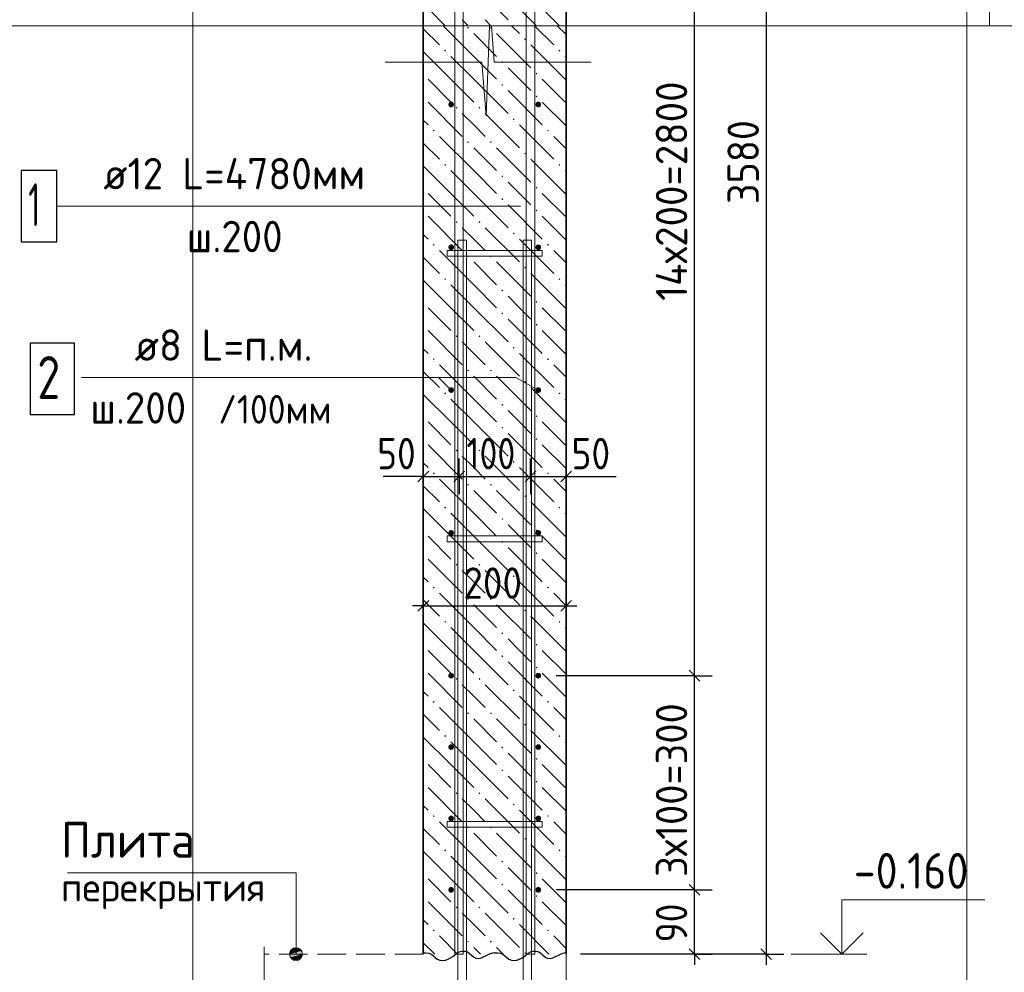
# Model space of a CAD drawing. Header units: millimetres. Extents: x 0 to 21005, y -5 to 14850.
# Tile 4 of 19: x 5407 to 8854, y 3325 to 6661. Entities that reach past the tile are written whole.
import ezdxf

# ---------------------------------------------------------------- set-up
doc = ezdxf.new("R2010")
doc.units = ezdxf.units.MM
doc.linetypes.add('______2', pattern=[135, 100, -35])
for name, color, linetype, lineweight in [('Standard', 7, 'Continuous', 25), ('ЖБ Пилон', 180, 'Continuous', 25), ('Позиционная метка диаметр_ шаг', 7, 'Continuous', 13), ('Позиционная метка линия выноска', 7, 'Continuous', 13), ('Примечания', 7, 'Continuous', 13), ('Стена фоновая арматура У1', 7, 'Continuous', 25), ('Стена фоновая арматура Х1', 7, 'Continuous', 25), ('Стена фоновая затяжка С-обр.', 7, 'Continuous', 25)]:
    doc.layers.add(name, color=color, linetype=linetype, lineweight=lineweight)
doc.layers.add('ЖБ Перекрытие верхний уровень', color=7, linetype='Continuous', lineweight=25, true_color=0xe0e0ff)
doc.layers.add('ЖБ Стена верхний уровень', color=7, linetype='Continuous', lineweight=25, true_color=0x006e00)
doc.layers.add('Размерная выноска', color=7, linetype='Continuous')
doc.styles.add('ISOCPEUR', font='txt')

msp = doc.modelspace()

# ---------------------------------------------------------------- hatches: boundary and pattern name
at = {"layer": 'ЖБ Стена верхний уровень', "linetype": 'Continuous', "lineweight": 18, "transparency": 33554687}
for points in [[(6973.4, 6632.4), (6976.6, 6635.6), (6979.9, 6632.4), (6976.6, 6629.1)], [(7053.3, 6632.4), (7056.6, 6635.6), (7059.9, 6632.4), (7056.6, 6629.1)], [(7133.4, 6639.9), (7136.6, 6643.2), (7139.8, 6639.9), (7139.7, 6639.8), (7133.5, 6639.8)], [(7173.4, 6592.4), (7176.6, 6595.6), (7179.9, 6592.4), (7176.6, 6589.1)], [(6893.4, 6552.4), (6896.6, 6555.6), (6899.9, 6552.4), (6896.6, 6549.1)], [(7293.4, 6552.4), (7296.6, 6555.6), (7299.9, 6552.4), (7296.6, 6549.1)], [(7093.4, 6512.4), (7096.6, 6515.6), (7099.9, 6512.4), (7096.6, 6509.1)], [(7213.4, 6472.4), (7216.6, 6475.6), (7219.9, 6472.4), (7216.6, 6469.1)], [(7093.4, 6432.4), (7096.6, 6435.6), (7099.9, 6432.4), (7096.6, 6429.1)], [(7213.4, 6392.4), (7216.6, 6395.6), (7219.9, 6392.4), (7216.6, 6389.1)], [(6933.4, 6352.4), (6936.6, 6355.6), (6939.8, 6352.4), (6936.6, 6349.1)], [(7013.3, 6352.4), (7016.6, 6355.6), (7019.9, 6352.4), (7016.6, 6349.1)], [(7133.4, 6312.4), (7136.6, 6315.6), (7139.8, 6312.4), (7136.6, 6309.1)], [(6853.3, 6272.4), (6856.6, 6275.6), (6859.9, 6272.4), (6856.6, 6269.1)], [(7253.3, 6272.4), (7256.6, 6275.6), (7259.9, 6272.4), (7256.6, 6269.1)], [(6973.4, 6232.4), (6976.6, 6235.6), (6979.9, 6232.4), (6976.6, 6229.1)], [(7053.3, 6232.4), (7056.6, 6235.6), (7059.9, 6232.4), (7056.6, 6229.1)], [(7173.4, 6192.4), (7176.6, 6195.6), (7179.9, 6192.4), (7176.6, 6189.1)], [(6893.4, 6152.4), (6896.6, 6155.6), (6899.9, 6152.4), (6896.6, 6149.1)], [(7293.4, 6152.4), (7296.6, 6155.6), (7299.9, 6152.4), (7296.6, 6149.1)], [(7093.4, 6112.4), (7096.6, 6115.6), (7099.9, 6112.4), (7096.6, 6109.1)], [(7213.4, 6072.4), (7216.6, 6075.6), (7219.9, 6072.4), (7216.6, 6069.1)], [(7093.4, 6032.4), (7096.6, 6035.6), (7099.9, 6032.4), (7096.6, 6029.1)], [(7213.4, 5992.4), (7216.6, 5995.6), (7219.9, 5992.4), (7216.6, 5989.1)], [(6933.4, 5952.4), (6936.6, 5955.6), (6939.8, 5952.4), (6936.6, 5949.1)], [(7013.3, 5952.4), (7016.6, 5955.6), (7019.9, 5952.4), (7016.6, 5949.1)], [(7133.4, 5912.4), (7136.6, 5915.6), (7139.8, 5912.4), (7136.6, 5909.1)], [(6853.3, 5872.4), (6856.6, 5875.6), (6859.9, 5872.4), (6856.6, 5869.1)], [(7253.3, 5872.4), (7256.6, 5875.6), (7259.9, 5872.4), (7256.6, 5869.1)], [(6973.4, 5832.4), (6976.6, 5835.6), (6979.9, 5832.4), (6976.6, 5829.1)], [(7053.3, 5832.4), (7056.6, 5835.6), (7059.9, 5832.4), (7056.6, 5829.1)], [(7173.4, 5792.4), (7176.6, 5795.6), (7179.9, 5792.4), (7176.6, 5789.1)], [(6893.4, 5752.4), (6896.6, 5755.6), (6899.9, 5752.4), (6896.6, 5749.1)], [(7293.4, 5752.4), (7296.6, 5755.6), (7299.9, 5752.4), (7296.6, 5749.1)], [(7093.4, 5712.4), (7096.6, 5715.6), (7099.9, 5712.4), (7096.6, 5709.1)], [(7213.4, 5672.4), (7216.6, 5675.6), (7219.9, 5672.4), (7216.6, 5669.1)], [(7093.4, 5632.4), (7096.6, 5635.6), (7099.9, 5632.4), (7096.6, 5629.1)], [(7213.4, 5592.4), (7216.6, 5595.6), (7219.9, 5592.4), (7216.6, 5589.1)], [(6933.4, 5552.4), (6936.6, 5555.6), (6939.8, 5552.4), (6936.6, 5549.1)], [(7013.3, 5552.4), (7016.6, 5555.6), (7019.9, 5552.4), (7016.6, 5549.1)], [(7133.4, 5512.4), (7136.6, 5515.6), (7139.8, 5512.4), (7136.6, 5509.1)], [(6853.3, 5472.4), (6856.6, 5475.6), (6859.9, 5472.4), (6856.6, 5469.1)], [(7253.3, 5472.4), (7256.6, 5475.6), (7259.9, 5472.4), (7256.6, 5469.1)], [(6973.4, 5432.4), (6976.6, 5435.6), (6979.9, 5432.4), (6976.6, 5429.1)], [(7053.3, 5432.4), (7056.6, 5435.6), (7059.9, 5432.4), (7056.6, 5429.1)], [(7173.4, 5392.4), (7176.6, 5395.6), (7179.9, 5392.4), (7176.6, 5389.1)], [(6893.4, 5352.4), (6896.6, 5355.6), (6899.9, 5352.4), (6896.6, 5349.1)], [(7293.4, 5352.4), (7296.6, 5355.6), (7299.9, 5352.4), (7296.6, 5349.1)], [(7093.4, 5312.4), (7096.6, 5315.6), (7099.9, 5312.4), (7096.6, 5309.1)], [(7213.4, 5272.4), (7216.6, 5275.6), (7219.9, 5272.4), (7216.6, 5269.1)], [(7093.4, 5232.4), (7096.6, 5235.6), (7099.9, 5232.4), (7096.6, 5229.1)], [(7213.4, 5192.4), (7216.6, 5195.6), (7219.9, 5192.4), (7216.6, 5189.1)], [(6933.4, 5152.4), (6936.6, 5155.6), (6939.8, 5152.4), (6936.6, 5149.1)], [(7013.3, 5152.4), (7016.6, 5155.6), (7019.9, 5152.4), (7016.6, 5149.1)], [(7133.4, 5112.4), (7136.6, 5115.6), (7139.8, 5112.4), (7136.6, 5109.1)], [(6853.3, 5072.4), (6856.6, 5075.6), (6859.9, 5072.4), (6856.6, 5069.1)], [(7253.3, 5072.4), (7256.6, 5075.6), (7259.9, 5072.4), (7256.6, 5069.1)], [(6973.4, 5032.4), (6976.6, 5035.6), (6979.9, 5032.4), (6976.6, 5029.1)], [(7053.3, 5032.4), (7056.6, 5035.6), (7059.9, 5032.4), (7056.6, 5029.1)], [(7173.4, 4992.4), (7176.6, 4995.6), (7179.9, 4992.4), (7176.6, 4989.1)], [(6893.4, 4952.4), (6896.6, 4955.6), (6899.9, 4952.4), (6896.6, 4949.1)], [(7293.4, 4952.4), (7296.6, 4955.6), (7299.9, 4952.4), (7296.6, 4949.1)], [(7093.4, 4912.4), (7096.6, 4915.6), (7099.9, 4912.4), (7096.6, 4909.1)], [(7213.4, 4872.4), (7216.6, 4875.6), (7219.9, 4872.4), (7216.6, 4869.1)], [(7093.4, 4832.4), (7096.6, 4835.6), (7099.9, 4832.4), (7096.6, 4829.1)], [(7213.4, 4792.4), (7216.6, 4795.6), (7219.9, 4792.4), (7216.6, 4789.1)], [(6933.4, 4752.4), (6936.6, 4755.6), (6939.8, 4752.4), (6936.6, 4749.1)], [(7013.3, 4752.4), (7016.6, 4755.6), (7019.9, 4752.4), (7016.6, 4749.1)], [(7133.4, 4712.4), (7136.6, 4715.6), (7139.8, 4712.4), (7136.6, 4709.1)], [(6853.3, 4672.4), (6856.6, 4675.6), (6859.9, 4672.4), (6856.6, 4669.1)], [(7253.3, 4672.4), (7256.6, 4675.6), (7259.9, 4672.4), (7256.6, 4669.1)], [(6973.4, 4632.4), (6976.6, 4635.6), (6979.9, 4632.4), (6976.6, 4629.1)], [(7053.3, 4632.4), (7056.6, 4635.6), (7059.9, 4632.4), (7056.6, 4629.1)], [(7173.4, 4592.4), (7176.6, 4595.6), (7179.9, 4592.4), (7176.6, 4589.1)], [(6893.4, 4552.4), (6896.6, 4555.6), (6899.9, 4552.4), (6896.6, 4549.1)], [(7293.4, 4552.4), (7296.6, 4555.6), (7299.9, 4552.4), (7296.6, 4549.1)], [(7093.4, 4512.4), (7096.6, 4515.6), (7099.9, 4512.4), (7096.6, 4509.1)], [(7213.4, 4472.4), (7216.6, 4475.6), (7219.9, 4472.4), (7216.6, 4469.1)], [(7093.4, 4432.4), (7096.6, 4435.6), (7099.9, 4432.4), (7096.6, 4429.1)], [(7213.4, 4392.4), (7216.6, 4395.6), (7219.9, 4392.4), (7216.6, 4389.1)], [(6933.4, 4352.4), (6936.6, 4355.6), (6939.8, 4352.4), (6936.6, 4349.1)], [(7013.3, 4352.4), (7016.6, 4355.6), (7019.9, 4352.4), (7016.6, 4349.1)], [(7133.4, 4312.4), (7136.6, 4315.6), (7139.8, 4312.4), (7136.6, 4309.1)], [(6853.3, 4272.4), (6856.6, 4275.6), (6859.9, 4272.4), (6856.6, 4269.1)], [(7253.3, 4272.4), (7256.6, 4275.6), (7259.9, 4272.4), (7256.6, 4269.1)], [(6973.4, 4232.4), (6976.6, 4235.6), (6979.9, 4232.4), (6976.6, 4229.1)], [(7053.3, 4232.4), (7056.6, 4235.6), (7059.9, 4232.4), (7056.6, 4229.1)], [(7173.4, 4192.4), (7176.6, 4195.6), (7179.9, 4192.4), (7176.6, 4189.1)], [(6893.4, 4152.4), (6896.6, 4155.6), (6899.9, 4152.4), (6896.6, 4149.1)], [(7293.4, 4152.4), (7296.6, 4155.6), (7299.9, 4152.4), (7296.6, 4149.1)], [(7093.4, 4112.4), (7096.6, 4115.6), (7099.9, 4112.4), (7096.6, 4109.1)], [(7213.4, 4072.4), (7216.6, 4075.6), (7219.9, 4072.4), (7216.6, 4069.1)], [(7093.4, 4032.4), (7096.6, 4035.6), (7099.9, 4032.4), (7096.6, 4029.1)], [(7213.4, 3992.4), (7216.6, 3995.6), (7219.9, 3992.4), (7216.6, 3989.1)], [(6933.4, 3952.4), (6936.6, 3955.6), (6939.8, 3952.4), (6936.6, 3949.1)], [(7013.3, 3952.4), (7016.6, 3955.6), (7019.9, 3952.4), (7016.6, 3949.1)], [(7133.4, 3912.4), (7136.6, 3915.6), (7139.8, 3912.4), (7136.6, 3909.1)], [(6853.3, 3872.4), (6856.6, 3875.6), (6859.9, 3872.4), (6856.6, 3869.1)], [(7253.3, 3872.4), (7256.6, 3875.6), (7259.9, 3872.4), (7256.6, 3869.1)], [(6973.4, 3832.4), (6976.6, 3835.6), (6979.9, 3832.4), (6976.6, 3829.1)], [(7053.3, 3832.4), (7056.6, 3835.6), (7059.9, 3832.4), (7056.6, 3829.1)], [(7173.4, 3792.4), (7176.6, 3795.6), (7179.9, 3792.4), (7176.6, 3789.1)], [(6893.4, 3752.4), (6896.6, 3755.6), (6899.9, 3752.4), (6896.6, 3749.1)], [(7293.4, 3752.4), (7296.6, 3755.6), (7299.9, 3752.4), (7296.6, 3749.1)], [(7093.4, 3712.4), (7096.6, 3715.6), (7099.9, 3712.4), (7096.6, 3709.1)], [(7213.4, 3672.4), (7216.6, 3675.6), (7219.9, 3672.4), (7216.6, 3669.1)], [(7093.4, 3632.4), (7096.6, 3635.6), (7099.9, 3632.4), (7096.6, 3629.1)], [(7213.4, 3592.4), (7216.6, 3595.6), (7219.9, 3592.4), (7216.6, 3589.1)], [(6933.4, 3552.4), (6936.6, 3555.6), (6939.8, 3552.4), (6936.6, 3549.1)], [(7013.3, 3552.4), (7016.6, 3555.6), (7019.9, 3552.4), (7016.6, 3549.1)], [(7133.4, 3512.4), (7136.6, 3515.6), (7139.8, 3512.4), (7136.6, 3509.1)], [(6853.3, 3472.4), (6856.6, 3475.6), (6859.9, 3472.4), (6856.6, 3469.1)], [(7253.3, 3472.4), (7256.6, 3475.6), (7259.9, 3472.4), (7256.6, 3469.1)], [(6973.4, 3432.4), (6976.6, 3435.6), (6979.9, 3432.4), (6976.6, 3429.1)], [(7053.3, 3432.4), (7056.6, 3435.6), (7059.9, 3432.4), (7056.6, 3429.1)], [(7173.4, 3392.4), (7176.6, 3395.6), (7179.9, 3392.4), (7176.6, 3389.1)]]:
    msp.add_hatch(color=7, dxfattribs=at).paths.add_polyline_path(points, flags=16)
at = {"layer": 'Позиционная метка линия выноска', "linetype": 'Continuous', "lineweight": 13, "transparency": 33554687}
for points in [[(6352, 3388.9), (6397, 3388.9), (6393.9, 3400.2)], [(6352, 3388.9), (6393.9, 3400.2), (6355.2, 3400.2)], [(6355.2, 3377.7), (6397, 3388.9), (6352, 3388.9)], [(6355.2, 3400.2), (6393.9, 3400.2), (6385.8, 3408.3)], [(6355.2, 3400.2), (6385.8, 3408.3), (6363.3, 3408.3)], [(6355.2, 3377.7), (6393.9, 3377.7), (6397, 3388.9)], [(6363.3, 3408.3), (6385.8, 3408.3), (6374.5, 3411.4)], [(6363.3, 3369.6), (6393.9, 3377.7), (6355.2, 3377.7)], [(6363.3, 3369.6), (6385.8, 3369.6), (6393.9, 3377.7)], [(6385.8, 3369.6), (6363.3, 3369.6), (6374.5, 3366.4)]]:
    msp.add_hatch(color=7, dxfattribs=at).paths.add_polyline_path(points)
at = {"layer": 'Стена фоновая арматура У1', "linetype": 'Continuous', "lineweight": 13, "transparency": 33554687}
for points in [[(6927.6, 6363.9), (6926.8, 6367.8), (6924.7, 6371), (6921.4, 6373.2), (6917.6, 6373.9), (6913.8, 6373.2), (6910.5, 6371), (6908.4, 6367.8), (6907.6, 6363.9), (6908.4, 6360.1), (6910.5, 6356.9), (6913.8, 6354.7), (6917.6, 6353.9), (6921.4, 6354.7), (6924.7, 6356.9), (6926.8, 6360.1)], [(7232.6, 6363.9), (7231.9, 6367.8), (7229.7, 6371), (7226.4, 6373.2), (7222.6, 6373.9), (7218.8, 6373.2), (7215.5, 6371), (7213.4, 6367.8), (7212.6, 6363.9), (7213.4, 6360.1), (7215.5, 6356.9), (7218.8, 6354.7), (7222.6, 6353.9), (7226.4, 6354.7), (7229.7, 6356.9), (7231.9, 6360.1)], [(6927.6, 5863.9), (6926.8, 5867.8), (6924.7, 5871), (6921.4, 5873.2), (6917.6, 5873.9), (6913.8, 5873.2), (6910.5, 5871), (6908.4, 5867.8), (6907.6, 5863.9), (6908.4, 5860.1), (6910.5, 5856.9), (6913.8, 5854.7), (6917.6, 5853.9), (6921.4, 5854.7), (6924.7, 5856.9), (6926.8, 5860.1)], [(7232.6, 5863.9), (7231.9, 5867.8), (7229.7, 5871), (7226.4, 5873.2), (7222.6, 5873.9), (7218.8, 5873.2), (7215.5, 5871), (7213.4, 5867.8), (7212.6, 5863.9), (7213.4, 5860.1), (7215.5, 5856.9), (7218.8, 5854.7), (7222.6, 5853.9), (7226.4, 5854.7), (7229.7, 5856.9), (7231.9, 5860.1)], [(6927.6, 5363.9), (6926.8, 5367.8), (6924.7, 5371), (6921.4, 5373.2), (6917.6, 5373.9), (6913.8, 5373.2), (6910.5, 5371), (6908.4, 5367.8), (6907.6, 5363.9), (6908.4, 5360.1), (6910.5, 5356.9), (6913.8, 5354.7), (6917.6, 5353.9), (6921.4, 5354.7), (6924.7, 5356.9), (6926.8, 5360.1)], [(7232.6, 5363.9), (7231.9, 5367.8), (7229.7, 5371), (7226.4, 5373.2), (7222.6, 5373.9), (7218.8, 5373.2), (7215.5, 5371), (7213.4, 5367.8), (7212.6, 5363.9), (7213.4, 5360.1), (7215.5, 5356.9), (7218.8, 5354.7), (7222.6, 5353.9), (7226.4, 5354.7), (7229.7, 5356.9), (7231.9, 5360.1)], [(6927.6, 4863.9), (6926.8, 4867.8), (6924.7, 4871), (6921.4, 4873.2), (6917.6, 4873.9), (6913.8, 4873.2), (6910.5, 4871), (6908.4, 4867.8), (6907.6, 4863.9), (6908.4, 4860.1), (6910.5, 4856.9), (6913.8, 4854.7), (6917.6, 4853.9), (6921.4, 4854.7), (6924.7, 4856.9), (6926.8, 4860.1)], [(7232.6, 4863.9), (7231.9, 4867.8), (7229.7, 4871), (7226.4, 4873.2), (7222.6, 4873.9), (7218.8, 4873.2), (7215.5, 4871), (7213.4, 4867.8), (7212.6, 4863.9), (7213.4, 4860.1), (7215.5, 4856.9), (7218.8, 4854.7), (7222.6, 4853.9), (7226.4, 4854.7), (7229.7, 4856.9), (7231.9, 4860.1)], [(6927.6, 4363.9), (6926.8, 4367.8), (6924.7, 4371), (6921.4, 4373.2), (6917.6, 4373.9), (6913.8, 4373.2), (6910.5, 4371), (6908.4, 4367.8), (6907.6, 4363.9), (6908.4, 4360.1), (6910.5, 4356.9), (6913.8, 4354.7), (6917.6, 4353.9), (6921.4, 4354.7), (6924.7, 4356.9), (6926.8, 4360.1)], [(7232.6, 4363.9), (7231.9, 4367.8), (7229.7, 4371), (7226.4, 4373.2), (7222.6, 4373.9), (7218.8, 4373.2), (7215.5, 4371), (7213.4, 4367.8), (7212.6, 4363.9), (7213.4, 4360.1), (7215.5, 4356.9), (7218.8, 4354.7), (7222.6, 4353.9), (7226.4, 4354.7), (7229.7, 4356.9), (7231.9, 4360.1)], [(6927.6, 4113.9), (6926.8, 4117.8), (6924.7, 4121), (6921.4, 4123.2), (6917.6, 4123.9), (6913.8, 4123.2), (6910.5, 4121), (6908.4, 4117.8), (6907.6, 4113.9), (6908.4, 4110.1), (6910.5, 4106.9), (6913.8, 4104.7), (6917.6, 4103.9), (6921.4, 4104.7), (6924.7, 4106.9), (6926.8, 4110.1)], [(7232.6, 4113.9), (7231.9, 4117.8), (7229.7, 4121), (7226.4, 4123.2), (7222.6, 4123.9), (7218.8, 4123.2), (7215.5, 4121), (7213.4, 4117.8), (7212.6, 4113.9), (7213.4, 4110.1), (7215.5, 4106.9), (7218.8, 4104.7), (7222.6, 4103.9), (7226.4, 4104.7), (7229.7, 4106.9), (7231.9, 4110.1)], [(6927.6, 3863.9), (6926.8, 3867.8), (6924.7, 3871), (6921.4, 3873.2), (6917.6, 3873.9), (6913.8, 3873.2), (6910.5, 3871), (6908.4, 3867.8), (6907.6, 3863.9), (6908.4, 3860.1), (6910.5, 3856.9), (6913.8, 3854.7), (6917.6, 3853.9), (6921.4, 3854.7), (6924.7, 3856.9), (6926.8, 3860.1)], [(7232.6, 3863.9), (7231.9, 3867.8), (7229.7, 3871), (7226.4, 3873.2), (7222.6, 3873.9), (7218.8, 3873.2), (7215.5, 3871), (7213.4, 3867.8), (7212.6, 3863.9), (7213.4, 3860.1), (7215.5, 3856.9), (7218.8, 3854.7), (7222.6, 3853.9), (7226.4, 3854.7), (7229.7, 3856.9), (7231.9, 3860.1)], [(6927.6, 3613.9), (6926.8, 3617.8), (6924.7, 3621), (6921.4, 3623.2), (6917.6, 3623.9), (6913.8, 3623.2), (6910.5, 3621), (6908.4, 3617.8), (6907.6, 3613.9), (6908.4, 3610.1), (6910.5, 3606.9), (6913.8, 3604.7), (6917.6, 3603.9), (6921.4, 3604.7), (6924.7, 3606.9), (6926.8, 3610.1)], [(7232.6, 3613.9), (7231.9, 3617.8), (7229.7, 3621), (7226.4, 3623.2), (7222.6, 3623.9), (7218.8, 3623.2), (7215.5, 3621), (7213.4, 3617.8), (7212.6, 3613.9), (7213.4, 3610.1), (7215.5, 3606.9), (7218.8, 3604.7), (7222.6, 3603.9), (7226.4, 3604.7), (7229.7, 3606.9), (7231.9, 3610.1)]]:
    msp.add_hatch(color=7, dxfattribs=at).paths.add_polyline_path(points)

# ---------------------------------------------------------------- linework, layer by layer
at = {"layer": 'Standard', "color": 7, "linetype": 'Continuous', "lineweight": -3, "transparency": 33554687}
for p, q in [((8019.9, 9466.5), (8019.9, 6639.8)), ((7769, 4363.9), (7769, 6639.8)), ((8019.9, 6639.8), (8019.9, 3388.9)), ((6820.1, 5061.5), (6782.6, 5061.5)), ((6820.1, 5061.5), (6945.1, 5061.5)), ((6945.1, 5061.5), (7195.1, 5061.5)), ((7195.1, 5061.5), (7320.1, 5061.5)), ((7320.1, 5061.5), (7357.6, 5061.5)), ((6820.1, 4608), (6782.6, 4608)), ((6820.1, 4608), (7320.1, 4608)), ((7320.1, 4608), (7357.6, 4608)), ((7769, 3613.9), (7769, 4363.9)), ((7769, 3388.9), (7769, 3613.9)), ((7769, 3388.9), (7769, 3351.4)), ((8019.9, 3388.9), (8019.9, 3351.4))]:
    msp.add_line(p, q, dxfattribs=at)
at = {"layer": 'Standard', "color": 254, "linetype": 'Continuous', "lineweight": 18, "true_color": 0xc4c4ff, "transparency": 33554687}
msp.add_line((6013.2, 6639.8), (6013.2, 1713.9), dxfattribs=at)
at = {"layer": 'Standard', "color": 7, "linetype": 'Continuous', "lineweight": 13, "transparency": 33554687}
for p, q in [((7051.9, 6639.8), (7039.8, 6324.3)), ((7068.7, 6511.8), (7058.8, 6639.8)), ((6686.4, 6511.8), (6686.4, 6511.8)), ((7025.4, 6511.8), (6686.4, 6511.8)), ((7039.8, 6324.3), (7025.4, 6511.8)), ((7407.6, 6511.8), (7068.7, 6511.8)), ((8107.4, 3388.9), (8372.4, 3388.9))]:
    msp.add_line(p, q, dxfattribs=at)
at = {"layer": 'Standard', "color": 251, "linetype": 'Continuous', "lineweight": -3, "true_color": 0x656565, "transparency": 33554687}
for p, q in [((6820.1, 5061.5), (6820.1, 5124)), ((6945.1, 5061.5), (6945.1, 5124)), ((7195.1, 5061.5), (7195.1, 5124)), ((7320.1, 5061.5), (7320.1, 5124)), ((6820.1, 5061.5), (6820.1, 4999)), ((6945.1, 5061.5), (6945.1, 4999)), ((7195.1, 5061.5), (7195.1, 4999)), ((7320.1, 5061.5), (7320.1, 4999)), ((6820.1, 4608), (6820.1, 4670.5)), ((7320.1, 4608), (7320.1, 4670.5)), ((6820.1, 4608), (6820.1, 4545.5)), ((7320.1, 4608), (7320.1, 4545.5)), ((7769, 4363.9), (7706.5, 4363.9)), ((7769, 4363.9), (7831.5, 4363.9)), ((7769, 3613.9), (7706.5, 3613.9)), ((7769, 3613.9), (7831.5, 3613.9)), ((7769, 3388.9), (7370.1, 3388.9)), ((7769, 3388.9), (7706.5, 3388.9)), ((8019.9, 3388.9), (7731.4, 3388.9)), ((7769, 3388.9), (7831.5, 3388.9)), ((8019.9, 3388.9), (7957.4, 3388.9)), ((8019.9, 3388.9), (8082.4, 3388.9))]:
    msp.add_line(p, q, dxfattribs=at)
at = {"layer": 'Standard', "color": 7, "linetype": 'Continuous', "lineweight": 25, "transparency": 33554687}
for p, q in [((6801.4, 5042.8), (6838.9, 5080.3)), ((6926.4, 5042.8), (6963.9, 5080.3)), ((7176.4, 5042.8), (7213.9, 5080.3)), ((7301.4, 5042.8), (7338.9, 5080.3)), ((6801.4, 4589.3), (6838.9, 4626.8)), ((7301.4, 4589.3), (7338.9, 4626.8)), ((7787.8, 4345.2), (7750.3, 4382.7)), ((7787.8, 3595.2), (7750.3, 3632.7)), ((7787.8, 3370.2), (7750.3, 3407.7)), ((8001.2, 3407.7), (8038.7, 3370.2))]:
    msp.add_line(p, q, dxfattribs=at)
at = {"layer": 'Standard', "color": 7, "linetype": 'Continuous', "lineweight": 13, "transparency": 33554687}
for points in [[(8802.4, 14850), (0, 14850), (0, 6639.8), (8802.4, 6639.8), (8802.4, 14850)], [(9245.7, -5), (9245.7, 6639.8), (0, 6639.8)], [(8285.3, 3388.9), (8285.3, 3578.9), (8785.3, 3578.9)]]:
    msp.add_lwpolyline(points, dxfattribs=at)
at = {"layer": 'Standard', "color": 254, "linetype": 'Continuous', "lineweight": 13, "true_color": 0xc4c4ff, "transparency": 33554687}
msp.add_lwpolyline([(8723.2, 6639.8), (8723.2, 14032.1), (6013.2, 14032.1), (6013.2, 6639.8)], dxfattribs=at)
at = {"layer": 'Standard', "color": 7, "linetype": 'Continuous', "lineweight": -3, "transparency": 33554687}
msp.add_lwpolyline([(7769, 6639.8), (7769, 6791.8), (7769, 6791.8), (7769, 8491.5)], dxfattribs=at)
at = {"layer": 'Standard', "color": 254, "linetype": 'Continuous', "lineweight": 18, "true_color": 0xc4c4ff, "transparency": 33554687}
msp.add_lwpolyline([(6013.2, 1713.9), (8723.2, 1713.9), (8723.2, 6639.8)], dxfattribs=at)
at = {"layer": 'Standard', "color": 251, "linetype": 'Continuous', "lineweight": -3, "true_color": 0x656565, "transparency": 33554687}
for points in [[(7769, 4363.9), (7760.5, 4363.9), (7760.5, 4363.9), (7760.5, 4363.9), (7760.5, 4363.9), (7760.5, 4363.9), (7760.5, 4363.9), (7285.1, 4363.9)], [(7769, 3613.9), (7760.5, 3613.9), (7760.5, 3613.9), (7760.5, 3613.9), (7760.5, 3613.9), (7760.5, 3613.9), (7760.5, 3613.9), (7760.5, 3613.9), (7760.5, 3613.9), (7285.1, 3613.9)]]:
    msp.add_lwpolyline(points, dxfattribs=at)
at = {"layer": 'Standard', "color": 7, "linetype": 'Continuous', "lineweight": 35, "transparency": 33554687}
msp.add_lwpolyline([(8211, 3463.2), (8285.3, 3388.9), (8359.5, 3463.2)], dxfattribs=at)
at = {"layer": 'ЖБ Перекрытие верхний уровень', "color": 7, "linetype": '______2', "lineweight": 18, "transparency": 33554687}
for p, q in [((6820.1, 3388.9), (6263.2, 3388.9)), ((7320.1, 2888.9), (7320.1, 3388.9))]:
    msp.add_line(p, q, dxfattribs=at)
at = {"layer": 'ЖБ Стена верхний уровень', "color": 7, "linetype": 'Continuous', "lineweight": 35, "transparency": 33554687}
for p, q in [((6820.1, 9466.5), (6820.1, 6639.8)), ((7320.1, 6639.8), (7320.1, 9466.5)), ((6820.1, 6639.8), (6820.1, 3388.9)), ((7320.1, 3388.9), (7320.1, 6639.8))]:
    msp.add_line(p, q, dxfattribs=at)
at = {"layer": 'ЖБ Стена верхний уровень', "color": 9, "linetype": 'Continuous', "lineweight": 18, "true_color": 0xc7c7c7, "transparency": 33554687}
for p, q in [((6996.6, 6779.9), (7116.6, 6659.9)), ((7116.6, 6739.9), (7216.7, 6639.8)), ((6836.6, 6699.9), (6896.7, 6639.8)), ((7236.6, 6699.9), (7296.7, 6639.8)), ((6976.7, 6639.8), (6956.6, 6659.9)), ((7036.6, 6659.9), (7056.7, 6639.8)), ((6820.1, 6628.9), (6876.6, 6572.4)), ((6996.6, 6532.4), (6889.2, 6639.8)), ((7129.2, 6639.8), (7156.6, 6612.4)), ((7209.2, 6639.8), (7276.6, 6572.4)), ((7320.1, 6608.9), (7289.2, 6639.8)), ((6996.6, 6612.4), (7076.6, 6532.4)), ((7076.6, 6612.4), (7196.6, 6492.4)), ((6916.6, 6452.4), (6820.1, 6548.9)), ((7316.6, 6452.4), (7196.6, 6572.4)), ((6916.6, 6532.4), (6996.6, 6452.4)), ((6996.6, 6532.4), (7076.6, 6452.4)), ((7316.6, 6532.4), (7320.1, 6528.9)), ((7156.6, 6452.4), (7116.6, 6492.4)), ((6836.6, 6452.4), (6916.6, 6372.4)), ((6916.6, 6452.4), (6996.6, 6372.4)), ((6996.6, 6452.4), (7116.6, 6332.4)), ((7196.6, 6412.4), (7156.6, 6452.4)), ((7236.6, 6452.4), (7316.6, 6372.4)), ((7316.6, 6452.4), (7320.1, 6448.9)), ((7116.6, 6412.4), (7236.6, 6292.4)), ((6836.6, 6372.4), (6956.6, 6252.4)), ((7236.6, 6372.4), (7320.1, 6288.9)), ((6820.1, 6308.9), (6836.6, 6292.4)), ((6996.6, 6292.4), (6956.6, 6332.4)), ((7036.6, 6332.4), (7156.6, 6212.4)), ((7036.6, 6252.4), (6996.6, 6292.4)), ((7156.6, 6292.4), (7276.6, 6172.4)), ((6996.6, 6132.4), (6876.6, 6252.4)), ((7320.1, 6208.9), (7276.6, 6252.4)), ((6820.1, 6228.9), (6876.6, 6172.4)), ((6996.6, 6212.4), (7076.6, 6132.4)), ((7076.6, 6212.4), (7196.6, 6092.4)), ((7316.6, 6052.4), (7196.6, 6172.4)), ((6916.6, 6052.4), (6820.1, 6148.9)), ((6916.6, 6132.4), (6996.6, 6052.4)), ((6996.6, 6132.4), (7076.6, 6052.4)), ((7316.6, 6132.4), (7320.1, 6128.9)), ((7156.6, 6052.4), (7116.6, 6092.4)), ((6836.6, 6052.4), (6916.6, 5972.4)), ((6916.6, 6052.4), (6996.6, 5972.4)), ((6996.6, 6052.4), (7116.6, 5932.4)), ((7196.6, 6012.4), (7156.6, 6052.4)), ((7236.6, 6052.4), (7316.6, 5972.4)), ((7316.6, 6052.4), (7320.1, 6048.9)), ((7116.6, 6012.4), (7236.6, 5892.4)), ((6836.6, 5972.4), (6956.6, 5852.4)), ((7236.6, 5972.4), (7320.1, 5888.9)), ((6996.6, 5892.4), (6956.6, 5932.4)), ((7036.6, 5932.4), (7156.6, 5812.4)), ((6820.1, 5908.9), (6836.6, 5892.4)), ((7036.6, 5852.4), (6996.6, 5892.4)), ((7156.6, 5892.4), (7276.6, 5772.4)), ((6820.1, 5828.9), (6876.6, 5772.4)), ((6996.6, 5732.4), (6876.6, 5852.4)), ((7320.1, 5808.9), (7276.6, 5852.4)), ((6996.6, 5812.4), (7076.6, 5732.4)), ((7076.6, 5812.4), (7196.6, 5692.4)), ((7316.6, 5652.4), (7196.6, 5772.4)), ((6916.6, 5652.4), (6820.1, 5748.9)), ((6916.6, 5732.4), (6996.6, 5652.4)), ((6996.6, 5732.4), (7076.6, 5652.4)), ((7316.6, 5732.4), (7320.1, 5728.9)), ((7156.6, 5652.4), (7116.6, 5692.4)), ((6836.6, 5652.4), (6916.6, 5572.4)), ((6916.6, 5652.4), (6996.6, 5572.4)), ((6996.6, 5652.4), (7116.6, 5532.4)), ((7196.6, 5612.4), (7156.6, 5652.4)), ((7236.6, 5652.4), (7316.6, 5572.4)), ((7316.6, 5652.4), (7320.1, 5648.9)), ((7116.6, 5612.4), (7236.6, 5492.4)), ((6836.6, 5572.4), (6956.6, 5452.4)), ((7236.6, 5572.4), (7320.1, 5488.9)), ((6996.6, 5492.4), (6956.6, 5532.4)), ((7036.6, 5532.4), (7156.6, 5412.4)), ((6820.1, 5508.9), (6836.6, 5492.4)), ((7036.6, 5452.4), (6996.6, 5492.4)), ((7156.6, 5492.4), (7276.6, 5372.4)), ((6996.6, 5332.4), (6876.6, 5452.4)), ((7320.1, 5408.9), (7276.6, 5452.4)), ((6820.1, 5428.9), (6876.6, 5372.4)), ((6996.6, 5412.4), (7076.6, 5332.4)), ((7076.6, 5412.4), (7196.6, 5292.4)), ((6916.6, 5252.4), (6820.1, 5348.9)), ((7316.6, 5252.4), (7196.6, 5372.4)), ((6916.6, 5332.4), (6996.6, 5252.4)), ((6996.6, 5332.4), (7076.6, 5252.4)), ((7316.6, 5332.4), (7320.1, 5328.9)), ((7156.6, 5252.4), (7116.6, 5292.4)), ((6836.6, 5252.4), (6916.6, 5172.4)), ((6916.6, 5252.4), (6996.6, 5172.4)), ((6996.6, 5252.4), (7116.6, 5132.4)), ((7196.6, 5212.4), (7156.6, 5252.4)), ((7236.6, 5252.4), (7316.6, 5172.4)), ((7316.6, 5252.4), (7320.1, 5248.9)), ((7116.6, 5212.4), (7236.6, 5092.4)), ((6836.6, 5172.4), (6956.6, 5052.4)), ((7236.6, 5172.4), (7320.1, 5088.9)), ((6820.1, 5108.9), (6836.6, 5092.4)), ((6996.6, 5092.4), (6956.6, 5132.4)), ((7036.6, 5132.4), (7156.6, 5012.4)), ((7036.6, 5052.4), (6996.6, 5092.4)), ((7156.6, 5092.4), (7276.6, 4972.4)), ((6996.6, 4932.4), (6876.6, 5052.4)), ((7320.1, 5008.9), (7276.6, 5052.4)), ((6820.1, 5028.9), (6876.6, 4972.4)), ((6996.6, 5012.4), (7076.6, 4932.4)), ((7076.6, 5012.4), (7196.6, 4892.4)), ((7316.6, 4852.4), (7196.6, 4972.4)), ((6916.6, 4852.4), (6820.1, 4948.9)), ((6916.6, 4932.4), (6996.6, 4852.4)), ((6996.6, 4932.4), (7076.6, 4852.4)), ((7316.6, 4932.4), (7320.1, 4928.9)), ((7156.6, 4852.4), (7116.6, 4892.4)), ((6836.6, 4852.4), (6916.6, 4772.4)), ((6916.6, 4852.4), (6996.6, 4772.4)), ((6996.6, 4852.4), (7116.6, 4732.4)), ((7196.6, 4812.4), (7156.6, 4852.4)), ((7236.6, 4852.4), (7316.6, 4772.4)), ((7316.6, 4852.4), (7320.1, 4848.9)), ((7116.6, 4812.4), (7236.6, 4692.4)), ((6836.6, 4772.4), (6956.6, 4652.4)), ((7236.6, 4772.4), (7320.1, 4688.9)), ((6996.6, 4692.4), (6956.6, 4732.4)), ((7036.6, 4732.4), (7156.6, 4612.4)), ((6820.1, 4708.9), (6836.6, 4692.4)), ((7036.6, 4652.4), (6996.6, 4692.4)), ((7156.6, 4692.4), (7276.6, 4572.4)), ((6820.1, 4628.9), (6876.6, 4572.4)), ((6996.6, 4532.4), (6876.6, 4652.4)), ((7320.1, 4608.9), (7276.6, 4652.4)), ((6996.6, 4612.4), (7076.6, 4532.4)), ((7076.6, 4612.4), (7196.6, 4492.4)), ((7316.6, 4452.4), (7196.6, 4572.4)), ((6916.6, 4452.4), (6820.1, 4548.9)), ((6916.6, 4532.4), (6996.6, 4452.4)), ((6996.6, 4532.4), (7076.6, 4452.4)), ((7316.6, 4532.4), (7320.1, 4528.9)), ((7156.6, 4452.4), (7116.6, 4492.4)), ((6836.6, 4452.4), (6916.6, 4372.4)), ((6916.6, 4452.4), (6996.6, 4372.4)), ((6996.6, 4452.4), (7116.6, 4332.4)), ((7196.6, 4412.4), (7156.6, 4452.4)), ((7236.6, 4452.4), (7316.6, 4372.4)), ((7316.6, 4452.4), (7320.1, 4448.9)), ((7116.6, 4412.4), (7236.6, 4292.4)), ((6836.6, 4372.4), (6956.6, 4252.4)), ((7236.6, 4372.4), (7320.1, 4288.9)), ((6820.1, 4308.9), (6836.6, 4292.4)), ((6996.6, 4292.4), (6956.6, 4332.4)), ((7036.6, 4332.4), (7156.6, 4212.4)), ((7036.6, 4252.4), (6996.6, 4292.4)), ((7156.6, 4292.4), (7276.6, 4172.4)), ((6996.6, 4132.4), (6876.6, 4252.4)), ((7320.1, 4208.9), (7276.6, 4252.4)), ((6820.1, 4228.9), (6876.6, 4172.4)), ((6996.6, 4212.4), (7076.6, 4132.4)), ((7076.6, 4212.4), (7196.6, 4092.4)), ((7316.6, 4052.4), (7196.6, 4172.4)), ((6916.6, 4052.4), (6820.1, 4148.9)), ((6916.6, 4132.4), (6996.6, 4052.4)), ((6996.6, 4132.4), (7076.6, 4052.4)), ((7316.6, 4132.4), (7320.1, 4128.9)), ((7156.6, 4052.4), (7116.6, 4092.4)), ((6836.6, 4052.4), (6916.6, 3972.4)), ((6916.6, 4052.4), (6996.6, 3972.4)), ((6996.6, 4052.4), (7116.6, 3932.4)), ((7196.6, 4012.4), (7156.6, 4052.4)), ((7236.6, 4052.4), (7316.6, 3972.4)), ((7316.6, 4052.4), (7320.1, 4048.9)), ((7116.6, 4012.4), (7236.6, 3892.4)), ((6836.6, 3972.4), (6956.6, 3852.4)), ((7236.6, 3972.4), (7320.1, 3888.9)), ((6996.6, 3892.4), (6956.6, 3932.4)), ((7036.6, 3932.4), (7156.6, 3812.4)), ((6820.1, 3908.9), (6836.6, 3892.4)), ((7036.6, 3852.4), (6996.6, 3892.4)), ((7156.6, 3892.4), (7276.6, 3772.4)), ((6820.1, 3828.9), (6876.6, 3772.4)), ((6996.6, 3732.4), (6876.6, 3852.4)), ((7320.1, 3808.9), (7276.6, 3852.4)), ((6996.6, 3812.4), (7076.6, 3732.4)), ((7076.6, 3812.4), (7196.6, 3692.4)), ((7316.6, 3652.4), (7196.6, 3772.4)), ((6916.6, 3652.4), (6820.1, 3748.9)), ((6916.6, 3732.4), (6996.6, 3652.4)), ((6996.6, 3732.4), (7076.6, 3652.4)), ((7316.6, 3732.4), (7320.1, 3728.9)), ((7156.6, 3652.4), (7116.6, 3692.4)), ((6836.6, 3652.4), (6916.6, 3572.4)), ((6916.6, 3652.4), (6996.6, 3572.4)), ((6996.6, 3652.4), (7116.6, 3532.4)), ((7196.6, 3612.4), (7156.6, 3652.4)), ((7236.6, 3652.4), (7316.6, 3572.4)), ((7316.6, 3652.4), (7320.1, 3648.9)), ((7116.6, 3612.4), (7236.6, 3492.4)), ((6836.6, 3572.4), (6956.6, 3452.4)), ((7236.6, 3572.4), (7320.1, 3488.9)), ((6996.6, 3492.4), (6956.6, 3532.4)), ((7036.6, 3532.4), (7156.6, 3412.4)), ((6820.1, 3508.9), (6836.6, 3492.4)), ((7036.6, 3452.4), (6996.6, 3492.4)), ((7156.6, 3492.4), (7260, 3388.9)), ((6940, 3388.9), (6876.6, 3452.4)), ((7320.1, 3408.9), (7276.6, 3452.4)), ((6820.1, 3428.9), (6860, 3388.9)), ((6996.6, 3412.4), (7020, 3388.9)), ((7076.6, 3412.4), (7100, 3388.9))]:
    msp.add_line(p, q, dxfattribs=at)
at = {"layer": 'Позиционная метка линия выноска', "color": 7, "linetype": 'Continuous', "lineweight": 13, "transparency": 33554687}
for p, q in [((5537.2, 6008), (7160.1, 6008)), ((6352, 3388.9), (6352, 3388.9)), ((6374.5, 3411.4), (6374.5, 3411.4)), ((6397, 3388.9), (6397, 3388.9)), ((6374.5, 3366.4), (6374.5, 3366.4))]:
    msp.add_line(p, q, dxfattribs=at)
for points in [[(6917.6, 5363.9), (6873.7, 5407.9), (5624, 5407.9)], [(7222.6, 5363.9), (7144, 5407.9), (6873.7, 5407.9)], [(6374.5, 3388.9), (6374.5, 3673.8), (5574.5, 3673.8)]]:
    msp.add_lwpolyline(points, dxfattribs=at)
msp.add_circle((6374.5, 3388.9), 22.5, dxfattribs=at)
at = {"layer": 'Примечания', "color": 7, "linetype": 'Continuous', "lineweight": 25, "transparency": 33554687}
msp.add_line((7320.1, 3393.3), (7320.1, 3393.3), dxfattribs=at)
for points in [[(6820.1, 3393.3), (6829.4, 3393.4), (6839.4, 3392), (6848.4, 3388.7), (6855.6, 3383.2), (6861.9, 3376.8), (6869.1, 3371.3), (6878.4, 3368), (6888.1, 3366.1), (6897.9, 3368.2), (6906.9, 3371.8), (6915.6, 3375.8), (6923.1, 3381.1), (6930.1, 3386.9), (6937.1, 3392.6), (6945.6, 3397.1), (6955.1, 3399.5), (6965.1, 3399.1), (6974.9, 3396.5), (6982.1, 3391.2), (6988.6, 3384.9), (6995.6, 3379.2), (7004.1, 3375), (7014.1, 3374), (7023.9, 3376.4), (7032.6, 3380.2), (7041.1, 3384.4), (7049.9, 3388.6), (7058.4, 3392.6), (7068.1, 3394.5), (7070.1, 3394.7)], [(7070.1, 3393.3), (7079.4, 3393.4), (7089.4, 3392), (7098.4, 3388.7), (7105.6, 3383.2), (7111.9, 3376.8), (7119.1, 3371.3), (7128.4, 3368), (7138.1, 3366.1), (7147.9, 3368.2), (7156.9, 3371.8), (7165.6, 3375.8), (7173.1, 3381.1), (7180.1, 3386.9), (7187.1, 3392.6), (7195.6, 3397.1), (7205.1, 3399.5), (7215.1, 3399.1), (7224.9, 3396.5), (7232.1, 3391.2), (7238.6, 3384.9), (7245.6, 3379.2), (7254.1, 3375), (7264.1, 3374), (7273.9, 3376.4), (7282.6, 3380.2), (7291.1, 3384.4), (7299.9, 3388.6), (7308.4, 3392.6), (7318.1, 3394.5), (7320.1, 3394.7)]]:
    msp.add_lwpolyline(points, dxfattribs=at)
at = {"layer": 'Размерная выноска', "color": 7, "linetype": 'Continuous', "lineweight": -3, "transparency": 33554687}
for p, q in [((6820.1, 5061.5), (6680.1, 5061.5)), ((7320.1, 5061.5), (7495.1, 5061.5))]:
    msp.add_line(p, q, dxfattribs=at)
at = {"layer": 'Размерная выноска', "color": 7, "linetype": 'Continuous', "lineweight": 13, "transparency": 33554687}
msp.add_line((6263.2, 3413.9), (6263.2, 2863.9), dxfattribs=at)
at = {"layer": 'Стена фоновая арматура У1', "color": 7, "linetype": 'Continuous', "lineweight": 25, "transparency": 33554687}
msp.add_lwpolyline([(5444, 5277.9), (5599, 5277.9), (5599, 5527.9), (5444, 5527.9), (5444, 5277.9)], dxfattribs=at)
at = {"layer": 'Стена фоновая арматура Х1', "color": 7, "linetype": 'Continuous', "lineweight": 18, "transparency": 33554687}
for p, q in [((6930.1, 3388.9), (6930.1, 6639.8)), ((7180.1, 3388.9), (7180.1, 6639.8))]:
    msp.add_line(p, q, dxfattribs=at)
for points in [[(6930.1, 6639.8), (6930.1, 12466.5), (6960.1, 12466.5), (6960.1, 6639.8)], [(7180.1, 6639.8), (7180.1, 12466.5), (7210.1, 12466.5), (7210.1, 6639.8)], [(6960.1, 6639.8), (6960.1, 3388.9), (6930.1, 3388.9)], [(7210.1, 6639.8), (7210.1, 3388.9), (7180.1, 3388.9)], [(6941.5, 1948.9), (6941.5, 5888.9), (6971.5, 5888.9), (6971.5, 1948.9), (6941.5, 1948.9)], [(7169.4, 1948.9), (7169.4, 5888.9), (7199.4, 5888.9), (7199.4, 1948.9), (7169.4, 1948.9)]]:
    msp.add_lwpolyline(points, dxfattribs=at)
at = {"layer": 'Стена фоновая арматура Х1', "color": 7, "linetype": 'Continuous', "lineweight": 25, "transparency": 33554687}
msp.add_lwpolyline([(5412.2, 5883), (5537.2, 5883), (5537.2, 6133), (5412.2, 6133), (5412.2, 5883)], dxfattribs=at)
at = {"layer": 'Стена фоновая затяжка С-обр.', "color": 98, "linetype": 'Continuous', "lineweight": 13, "true_color": 0x005000, "transparency": 33554687}
for points in [[(6903.9, 5853.1), (7236.4, 5853.1), (7236.4, 5833.1), (6903.9, 5833.1), (6903.9, 5853.1)], [(6903.9, 4853.1), (7236.4, 4853.1), (7236.4, 4833.1), (6903.9, 4833.1), (6903.9, 4853.1)], [(6903.9, 3853.1), (7236.4, 3853.1), (7236.4, 3833.1), (6903.9, 3833.1), (6903.9, 3853.1)]]:
    msp.add_lwpolyline(points, dxfattribs=at)

# ---------------------------------------------------------------- texts
at = {"layer": 'Standard', "color": 7, "linetype": 'Continuous', "lineweight": 25, "transparency": 33554687, "char_height": 110, "attachment_point": 7, "rotation": 90, "style": 'ISOCPEUR'}
for s, insert, width in [('\\W0.95;14х200=2800', (7744, 5676.4), 887.623), ('\\W0.93;3580', (7994.9, 6015.4), 359.047), ('\\W0.94;3х100=300', (7744, 3658.9), 722.092), ('\\W0.87;90', (7744, 3429.9), 201.962)]:
    msp.add_mtext(s, dxfattribs=dict(at, insert=insert, width=width))
at = {"layer": 'Standard', "color": 7, "linetype": 'Continuous', "lineweight": 18, "transparency": 33554687, "insert": (6102.2, 5246.5), "char_height": 100, "width": 465.383, "attachment_point": 7, "style": 'ISOCPEUR'}
msp.add_mtext('\\W0.91;/100мм', dxfattribs=at)
at = {"layer": 'Standard', "color": 7, "linetype": 'Continuous', "lineweight": 25, "transparency": 33554687, "char_height": 110, "attachment_point": 7, "style": 'ISOCPEUR'}
for s, insert, width in [('\\W0.87;50', (6658.4, 5086.5), 201.966), ('\\W0.83;100', (6971.1, 5086.5), 254.286), ('\\W0.87;50', (7338.9, 5086.5), 201.962), ('\\W0.91;200', (6960.1, 4633), 280.99)]:
    msp.add_mtext(s, dxfattribs=dict(at, insert=insert, width=width))
at = {"layer": 'ЖБ Пилон', "color": 7, "linetype": 'Continuous', "lineweight": 25, "transparency": 33554687, "insert": (8326.8, 3618.1), "char_height": 125, "width": 505.886, "attachment_point": 7, "style": 'ISOCPEUR'}
msp.add_mtext('\\W0.90;-0.160', dxfattribs=at)
at = {"layer": 'Позиционная метка диаметр_ шаг', "color": 7, "linetype": 'Continuous', "lineweight": 25, "transparency": 33554687, "attachment_point": 7, "style": 'ISOCPEUR'}
for s, insert, char_height, width in [('\\W0.95;Плита', (5551.5, 3726.3), 125, 546.667), ('\\W0.97;перекрытия', (5551.5, 3546.3), 100, 778.132)]:
    msp.add_mtext(s, dxfattribs=dict(at, insert=insert, char_height=char_height, width=width))
at = {"layer": 'Стена фоновая арматура У1', "color": 7, "linetype": 'Continuous', "lineweight": 13, "transparency": 33554687, "attachment_point": 7, "style": 'ISOCPEUR'}
for s, insert, char_height, width in [('\\W0.97;ø8 L=п.м. ', (5809.6, 5466.5), 110, 745.936), ('\\W0.78;2', (5469, 5332.9), 150, 163.203), ('\\W0.95;ш.200 ', (5654.1, 5246.5), 110, 481.065)]:
    msp.add_mtext(s, dxfattribs=dict(at, insert=insert, char_height=char_height, width=width))
at = {"layer": 'Стена фоновая арматура Х1', "color": 7, "linetype": 'Continuous', "lineweight": 13, "transparency": 33554687, "attachment_point": 7, "style": 'ISOCPEUR'}
for s, insert, char_height, width in [('\\W0.96;ø12 L=4780мм ', (5700.2, 6066.7), 110, 1064.217), ('\\W0.56;1', (5437.2, 5938), 150, 116.671), ('\\W0.95;ш.200 ', (5991.7, 5846.7), 110, 481.065)]:
    msp.add_mtext(s, dxfattribs=dict(at, insert=insert, char_height=char_height, width=width))

doc.saveas('drawing.dxf')
